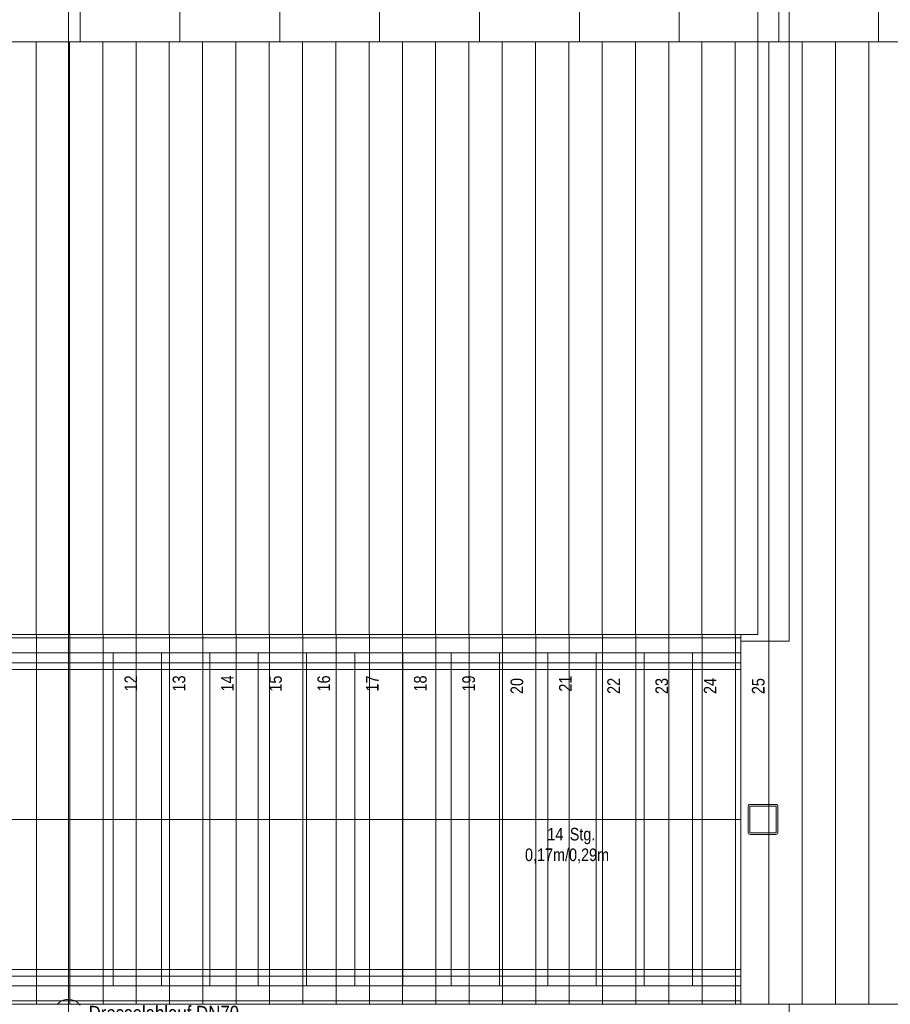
# Model space of a CAD drawing. Extents: x -1920 to 300, y 62 to 656.
# Tile 16 of 60: x -1743 to -1690, y 159 to 218. Entities that reach past the tile are written whole.
import ezdxf
from ezdxf.lldxf.tags import DXFTag

# ---------------------------------------------------------------- set-up
doc = ezdxf.new("R2010")
doc.units = 0
doc.layers.get('0').update_dxf_attribs({"lineweight": 35})
for name, color, linetype, lineweight, true_color in [('30 -33 Aussenwände- 7 Fassade_ Elemente', 7, 'Continuous', 9, 0x00aacc), ('30 -35 Decken- 2.2 Treppen Außen', 7, 'Continuous', 9, 0x009999), ('40 -41 Abwasser_Wasser_Gas- 1 Abwasser + sanitäre Anlagen', 7, 'Continuous', 9, 0xff6633), ('70 -72 Beschriftung- 1 Beschriftung allgemein', 7, 'Continuous', 9, 0xff6633)]:
    doc.layers.add(name, color=color, linetype=linetype, lineweight=lineweight, true_color=true_color)
for name, color, linetype, lineweight in [('40 -41 Abwasser_Wasser_Gas- 2 Wasser-1', 7, 'Continuous', 15), ('60- 61 allgemeine Ausstattung- 4 Terrassen', 7, 'Continuous', 9), ('70 -71 Achsen- 1 Gebäudeachsen', 7, 'STRICHPUNKT2-A06G9HJF8I', 18), ('Keine-1', 7, 'Continuous', 15)]:
    doc.layers.add(name, color=color, linetype=linetype, lineweight=lineweight)
doc.styles.get("Standard").update_dxf_attribs({"font": 'ARIALN.TTF'})
tags = doc.linetypes.add('grob-A06G9HJG8I', pattern=[14, 3, -8, 3]).pattern_tags.tags
tags[8:9] = [DXFTag(74, 4), DXFTag(75, 0), DXFTag(340, '0'), DXFTag(46, 0.0), DXFTag(50, 0.0), DXFTag(44, 0.0), DXFTag(45, 0.0)]
tags[6:7] = [DXFTag(74, 4), DXFTag(75, 0), DXFTag(340, '0'), DXFTag(46, 0.0), DXFTag(50, 0.0), DXFTag(44, 0.0), DXFTag(45, 0.0)]
tags[4:5] = [DXFTag(74, 4), DXFTag(75, 0), DXFTag(340, '0'), DXFTag(46, 0.0), DXFTag(50, 0.0), DXFTag(44, 0.0), DXFTag(45, 0.0)]
tags = doc.linetypes.add('STRICHPUNKT2-A06G9HJF8I', pattern=[12.7, 6.35, -3.175, 0, -3.175]).pattern_tags.tags
tags[10:11] = [DXFTag(74, 4), DXFTag(75, 0), DXFTag(340, '0'), DXFTag(46, 0.0), DXFTag(50, 0.0), DXFTag(44, 0.0), DXFTag(45, 0.0)]
tags[8:9] = [DXFTag(74, 4), DXFTag(75, 0), DXFTag(340, '0'), DXFTag(46, 0.0), DXFTag(50, 0.0), DXFTag(44, 0.0), DXFTag(45, 0.0)]
tags[6:7] = [DXFTag(74, 4), DXFTag(75, 0), DXFTag(340, '0'), DXFTag(46, 0.0), DXFTag(50, 0.0), DXFTag(44, 0.0), DXFTag(45, 0.0)]
tags[4:5] = [DXFTag(74, 4), DXFTag(75, 0), DXFTag(340, '0'), DXFTag(46, 0.0), DXFTag(50, 0.0), DXFTag(44, 0.0), DXFTag(45, 0.0)]

# ---------------------------------------------------------------- blocks, each defined once
blk = doc.blocks.new('Referenz-A06G9HJH8I', base_point=(-1905.787, 86.892))
at = {"color": 0, "linetype": 'Continuous', "lineweight": 5, "ltscale": 0.13}
for p, q in [((-1699.001, 170.417), (-1699.001, 168.867)), ((-1698.901, 170.417), (-1698.901, 168.867)), ((-1697.326, 170.542), (-1698.876, 170.542)), ((-1697.326, 170.442), (-1698.876, 170.442)), ((-1697.301, 168.867), (-1697.301, 170.417)), ((-1697.201, 168.867), (-1697.201, 170.417)), ((-1698.876, 168.842), (-1697.326, 168.842)), ((-1698.876, 168.742), (-1697.326, 168.742))]:
    blk.add_line(p, q, dxfattribs=at)
for centre, major_axis in [((-1698.876, 170.417), (0, 0.125)), ((-1698.876, 170.417), (0, 0.025)), ((-1697.326, 170.417), (0.125, 0)), ((-1697.326, 170.417), (0.025, 0)), ((-1698.876, 168.867), (-0.125, 0)), ((-1698.876, 168.867), (-0.025, 0)), ((-1697.326, 168.867), (0, -0.125)), ((-1697.326, 168.867), (0, -0.025))]:
    blk.add_ellipse(centre, major_axis=major_axis, ratio=1, start_param=0, end_param=1.570796, dxfattribs=at)
at = {"layer": '30 -33 Aussenwände- 7 Fassade_ Elemente', "color": 0, "linetype": 'grob-A06G9HJG8I', "ltscale": 0.13}
for p, q in [((-1696.531, 234.672), (-1696.531, 180.342)), ((-1696.531, 180.342), (-1699.431, 180.342)), ((-1699.431, 180.342), (-1699.431, 158.542)), ((-1699.431, 158.542), (-1696.531, 158.542)), ((-1696.531, 158.542), (-1696.531, 156.642))]:
    blk.add_line(p, q, dxfattribs=at)
at = {"layer": '30 -35 Decken- 2.2 Treppen Außen', "color": 0, "linetype": 'grob-A06G9HJG8I', "ltscale": 0.13}
for p, q in [((-1762.864, 180.542), (-1699.431, 180.542)), ((-1699.431, 180.742), (-1762.821, 180.742)), ((-1699.431, 158.542), (-1699.431, 180.742)), ((-1699.431, 179.642), (-1699.431, 180.742)), ((-1699.431, 180.542), (-1699.431, 179.642)), ((-1763.055, 179.642), (-1699.431, 179.642)), ((-1752.131, 179.642), (-1737.131, 179.642)), ((-1737.131, 159.642), (-1737.131, 179.642)), ((-1737.131, 179.642), (-1734.231, 179.642)), ((-1734.231, 179.642), (-1731.331, 179.642)), ((-1734.231, 159.642), (-1734.231, 179.642)), ((-1731.331, 179.642), (-1728.431, 179.642)), ((-1731.331, 159.642), (-1731.331, 179.642)), ((-1728.431, 159.642), (-1728.431, 179.642)), ((-1728.431, 179.642), (-1725.531, 179.642)), ((-1725.531, 179.642), (-1722.631, 179.642)), ((-1725.531, 159.642), (-1725.531, 179.642)), ((-1722.631, 159.642), (-1722.631, 179.642)), ((-1722.631, 179.642), (-1719.731, 179.642)), ((-1719.731, 179.642), (-1716.831, 179.642)), ((-1719.731, 159.642), (-1719.731, 179.642)), ((-1716.831, 179.642), (-1713.931, 179.642)), ((-1716.831, 159.642), (-1716.831, 179.642)), ((-1713.931, 159.642), (-1713.931, 179.642)), ((-1713.931, 179.642), (-1711.031, 179.642)), ((-1711.031, 179.642), (-1708.131, 179.642)), ((-1711.031, 159.642), (-1711.031, 179.642)), ((-1708.131, 179.642), (-1705.231, 179.642)), ((-1708.131, 159.642), (-1708.131, 179.642)), ((-1705.231, 159.642), (-1705.231, 179.642)), ((-1705.231, 179.642), (-1702.331, 179.642)), ((-1702.331, 179.642), (-1699.431, 179.642)), ((-1702.331, 159.642), (-1702.331, 179.642)), ((-1699.431, 178.642), (-1763.268, 178.642)), ((-1763.183, 179.042), (-1699.431, 179.042)), ((-1699.431, 179.042), (-1699.431, 178.642)), ((-1765.181, 169.642), (-1699.431, 169.642)), ((-1767.179, 160.242), (-1699.431, 160.242)), ((-1699.431, 160.642), (-1767.094, 160.642)), ((-1699.431, 160.242), (-1699.431, 160.642)), ((-1699.431, 159.642), (-1767.306, 159.642)), ((-1752.131, 159.642), (-1737.131, 159.642)), ((-1737.131, 159.642), (-1734.231, 159.642)), ((-1734.231, 159.642), (-1731.331, 159.642)), ((-1731.331, 159.642), (-1728.431, 159.642)), ((-1728.431, 159.642), (-1725.531, 159.642)), ((-1725.531, 159.642), (-1722.631, 159.642)), ((-1722.631, 159.642), (-1719.731, 159.642)), ((-1719.731, 159.642), (-1716.831, 159.642)), ((-1716.831, 159.642), (-1713.931, 159.642)), ((-1713.931, 159.642), (-1711.031, 159.642)), ((-1711.031, 159.642), (-1708.131, 159.642)), ((-1708.131, 159.642), (-1705.231, 159.642)), ((-1705.231, 159.642), (-1702.331, 159.642)), ((-1702.331, 159.642), (-1699.431, 159.642)), ((-1699.431, 158.542), (-1699.431, 159.642)), ((-1699.431, 158.742), (-1699.431, 159.642)), ((-1767.54, 158.542), (-1699.431, 158.542)), ((-1767.498, 158.742), (-1699.431, 158.742))]:
    blk.add_line(p, q, dxfattribs=at)
at = {"layer": '40 -41 Abwasser_Wasser_Gas- 1 Abwasser + sanitäre Anlagen', "color": 0, "linetype": 'grob-A06G9HJG8I', "ltscale": 0.13}
blk.add_line((-1739.831, 160.487), (-1739.831, 157.942), dxfattribs=at)
at = {"layer": '40 -41 Abwasser_Wasser_Gas- 2 Wasser-1', "color": 0, "linetype": 'Continuous', "ltscale": 0.15}
for p, q in [((-1739.831, 157.942), (-1739.831, 159.862)), ((-1740.507, 158.536), (-1740.446, 158.599)), ((-1740.446, 158.599), (-1740.379, 158.656)), ((-1740.379, 158.656), (-1740.306, 158.707)), ((-1740.306, 158.707), (-1740.229, 158.75)), ((-1740.229, 158.75), (-1740.148, 158.785)), ((-1740.148, 158.785), (-1740.064, 158.812)), ((-1740.064, 158.812), (-1739.977, 158.83)), ((-1739.977, 158.83), (-1739.889, 158.841)), ((-1739.889, 158.841), (-1739.801, 158.842)), ((-1739.801, 158.842), (-1739.713, 158.835)), ((-1739.713, 158.835), (-1739.626, 158.819)), ((-1739.626, 158.819), (-1739.541, 158.795)), ((-1739.541, 158.795), (-1739.459, 158.762)), ((-1739.459, 158.762), (-1739.381, 158.722)), ((-1739.381, 158.722), (-1739.306, 158.674)), ((-1739.306, 158.674), (-1739.237, 158.619)), ((-1739.237, 158.619), (-1739.174, 158.558)), ((-1739.174, 158.558), (-1739.117, 158.49))]:
    blk.add_line(p, q, dxfattribs=at)
at = {"layer": '60- 61 allgemeine Ausstattung- 4 Terrassen', "color": 0, "linetype": 'grob-A06G9HJG8I', "ltscale": 0.13}
for p, q in [((-1698.403, 239.779), (-1698.403, 180.742)), ((-1698.403, 180.742), (-1699.431, 180.742)), ((-1699.431, 180.742), (-1699.431, 158.542)), ((-1699.431, 158.542), (-1696.531, 158.542)), ((-1696.531, 158.542), (-1669.8, 158.542))]:
    blk.add_line(p, q, dxfattribs=at)
at = {"layer": '60- 61 allgemeine Ausstattung- 4 Terrassen', "color": 0}
for p, q in [((-1739.131, 216.342), (-1739.131, 234.672)), ((-1733.131, 216.342), (-1733.131, 234.672)), ((-1727.131, 216.342), (-1727.131, 234.672)), ((-1721.131, 216.342), (-1721.131, 234.672)), ((-1715.131, 216.342), (-1715.131, 234.672)), ((-1709.131, 216.342), (-1709.131, 234.672)), ((-1703.131, 216.342), (-1703.131, 234.672)), ((-1741.767, 180.742), (-1741.767, 216.342)), ((-1739.767, 180.742), (-1739.767, 216.342)), ((-1737.767, 180.742), (-1737.767, 216.342)), ((-1735.767, 180.742), (-1735.767, 216.342)), ((-1733.767, 180.742), (-1733.767, 216.342)), ((-1731.767, 180.742), (-1731.767, 216.342)), ((-1729.767, 180.742), (-1729.767, 216.342)), ((-1727.767, 180.742), (-1727.767, 216.342)), ((-1725.767, 180.742), (-1725.767, 216.342)), ((-1723.767, 180.742), (-1723.767, 216.342)), ((-1721.767, 180.742), (-1721.767, 216.342)), ((-1719.767, 180.742), (-1719.767, 216.342)), ((-1717.767, 180.742), (-1717.767, 216.342)), ((-1715.767, 180.742), (-1715.767, 216.342)), ((-1713.767, 180.742), (-1713.767, 216.342)), ((-1711.767, 180.742), (-1711.767, 216.342)), ((-1709.767, 180.742), (-1709.767, 216.342)), ((-1707.767, 180.742), (-1707.767, 216.342)), ((-1705.767, 180.742), (-1705.767, 216.342)), ((-1703.767, 180.742), (-1703.767, 216.342)), ((-1701.767, 180.742), (-1701.767, 216.342)), ((-1699.767, 180.742), (-1699.767, 216.342)), ((-1697.75, 158.542), (-1697.75, 216.342)), ((-1695.75, 158.542), (-1695.75, 216.342)), ((-1693.75, 158.542), (-1693.75, 216.342)), ((-1691.75, 158.542), (-1691.75, 216.342)), ((-1741.75, 158.542), (-1741.75, 180.742)), ((-1739.75, 158.542), (-1739.75, 180.742)), ((-1737.75, 158.542), (-1737.75, 180.742)), ((-1735.75, 158.542), (-1735.75, 180.742)), ((-1733.75, 158.542), (-1733.75, 180.742)), ((-1731.75, 158.542), (-1731.75, 180.742)), ((-1729.75, 158.542), (-1729.75, 180.742)), ((-1727.75, 158.542), (-1727.75, 180.742)), ((-1725.75, 158.542), (-1725.75, 180.742)), ((-1723.75, 158.542), (-1723.75, 180.742)), ((-1721.75, 158.542), (-1721.75, 180.742)), ((-1719.75, 158.542), (-1719.75, 180.742)), ((-1717.75, 158.542), (-1717.75, 180.742)), ((-1715.75, 158.542), (-1715.75, 180.742)), ((-1713.75, 158.542), (-1713.75, 180.742)), ((-1711.75, 158.542), (-1711.75, 180.742)), ((-1709.75, 158.542), (-1709.75, 180.742)), ((-1707.75, 158.542), (-1707.75, 180.742)), ((-1705.75, 158.542), (-1705.75, 180.742)), ((-1703.75, 158.542), (-1703.75, 180.742)), ((-1701.75, 158.542), (-1701.75, 180.742)), ((-1699.75, 158.542), (-1699.75, 180.742))]:
    blk.add_line(p, q, dxfattribs=at)
at = {"layer": '60- 61 allgemeine Ausstattung- 4 Terrassen', "color": 0, "linetype": 'Continuous', "ltscale": 0.13}
blk.add_line((-1698.403, 216.342), (-1781.131, 216.342), dxfattribs=at)
at = {"layer": '70 -71 Achsen- 1 Gebäudeachsen', "color": 0, "linetype": 'STRICHPUNKT2-A06G9HJF8I', "ltscale": 0.18}
blk.add_line((-1739.831, 590.612), (-1739.831, 90.892), dxfattribs=at)
at = {"layer": 'Keine-1', "color": 0}
for p, q in [((-1697.157, 216.342), (-1697.157, 234.712)), ((-1691.157, 216.342), (-1691.157, 234.712)), ((-1698.403, 216.342), (-1669.801, 216.342))]:
    blk.add_line(p, q, dxfattribs=at)
at = {"layer": '30 -35 Decken- 2.2 Treppen Außen', "color": 0, "linetype": 'ByBlock', "ltscale": 0.13, "char_height": 0.75516, "attachment_point": 1}
for s, insert, rotation in [('{\\fArial Narrow;12}', (-1736.454, 177.332), 90.001), ('{\\fArial Narrow;13}', (-1733.566, 177.324), 90.001), ('{\\fArial Narrow;14}', (-1730.654, 177.327), 90.001), ('{\\fArial Narrow;15}', (-1727.766, 177.318), 90.001), ('{\\fArial Narrow;16}', (-1724.866, 177.324), 90.001), ('{\\fArial Narrow;17}', (-1721.954, 177.324), 90.001), ('{\\fArial Narrow;18}', (-1719.066, 177.323), 90.001), ('{\\fArial Narrow;19}', (-1716.166, 177.324), 90.001), ('{\\fArial Narrow;20}', (-1713.266, 177.172), 90.001), ('{\\fArial Narrow;21}', (-1710.354, 177.315), 90.001), ('{\\fArial Narrow;22}', (-1707.454, 177.178), 90.001), ('{\\fArial Narrow;23}', (-1704.566, 177.17), 90.001), ('{\\fArial Narrow;24}', (-1701.654, 177.173), 90.001), ('{\\fArial Narrow;25}', (-1698.766, 177.164), 90.001), ('{\\fArial Narrow;14}', (-1711.056, 169.137), 0.001), ('{\\fArial Narrow;Stg.}', (-1709.709, 169.137), 0.001), ('{\\fArial Narrow;0,17m/0,29m}', (-1712.399, 167.898), 0.001)]:
    blk.add_mtext(s, dxfattribs=dict(at, insert=insert, rotation=rotation))
at = {"layer": '70 -72 Beschriftung- 1 Beschriftung allgemein', "color": 0, "linetype": 'Continuous', "ltscale": 0.13, "insert": (-1738.609, 158.452), "char_height": 0.88103, "attachment_point": 1}
blk.add_mtext('{\\fArial Narrow;Drosselablauf DN70}', dxfattribs=at)

msp = doc.modelspace()

# ---------------------------------------------------------------- block references
at = {"color": 8, "lineweight": 25, "ltscale": 0.25, "true_color": 0x808080}
msp.add_blockref('Referenz-A06G9HJH8I', (-1905.787, 86.892), dxfattribs=at)

doc.saveas('drawing.dxf')
